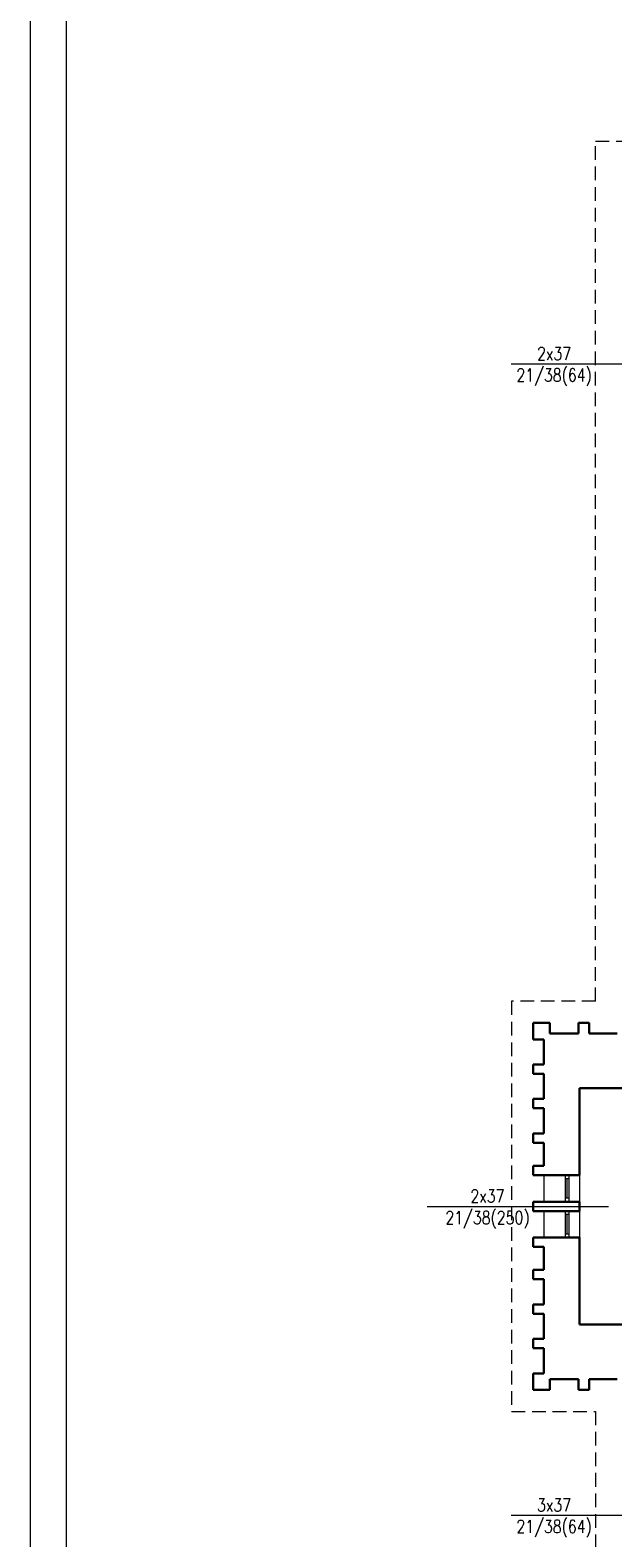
# Model space of a CAD drawing. Header units: millimetres. Extents: x 12584 to 77584, y 9983 to 29820.
# Tile 164 of 176: x 69174 to 69986, y 26152 to 28251. Entities that reach past the tile are written whole.
import ezdxf

# ---------------------------------------------------------------- set-up
doc = ezdxf.new("R2010")
doc.units = ezdxf.units.MM
doc.linetypes.add('HIDDEN', pattern=[9.525, 6.35, -3.175])
for name, color, linetype, lineweight in [('m_cienka', 7, 'Continuous', 5), ('m_stolarka', 7, 'Continuous', 9), ('m_tabela', 7, 'Continuous', 20), ('m_tekst', 7, 'Continuous', 13), ('m_widok', 7, 'Continuous', 9), ('m_ściany', 7, 'Continuous', 30)]:
    doc.layers.add(name, color=color, linetype=linetype, lineweight=lineweight)
doc.styles.add('WYM', font='simplex.shx', dxfattribs={"width": 0.5})

msp = doc.modelspace()

# ---------------------------------------------------------------- linework, layer by layer
at = {"layer": 'm_cienka', "linetype": 'HIDDEN', "ltscale": 3}
for p, q in [((69962.1, 26898.6), (69962.1, 28096.1)), ((69962.1, 28096.1), (71157.1, 28096.1)), ((69962.1, 26898.6), (69845.1, 26898.6)), ((69845.1, 26898.6), (69845.1, 26327.6)), ((69845.1, 26327.6), (69962.1, 26327.6)), ((69962.1, 26327.6), (69962.1, 25129.1))]:
    msp.add_line(p, q, dxfattribs=at)
at = {"layer": 'm_cienka', "ltscale": 2}
for p, q in [((69844.3, 27786.1), (70097, 27786.1)), ((69727.3, 26613.1), (69980, 26613.1)), ((69844.3, 26183.1), (70097, 26183.1))]:
    msp.add_line(p, q, dxfattribs=at)
at = {"layer": 'm_stolarka', "ltscale": 2}
for p, q in [((69919.6, 26656.6), (69919.6, 26619.6)), ((69924.6, 26656.6), (69919.6, 26656.6)), ((69924.6, 26651.6), (69919.6, 26651.6)), ((69922.1, 26651.6), (69922.1, 26624.6)), ((69924.6, 26656.6), (69924.6, 26619.6)), ((69924.6, 26624.6), (69919.6, 26624.6)), ((69924.6, 26619.6), (69919.6, 26619.6)), ((69919.6, 26606.6), (69919.6, 26569.6)), ((69924.6, 26606.6), (69919.6, 26606.6)), ((69924.6, 26601.6), (69919.6, 26601.6)), ((69922.1, 26601.6), (69922.1, 26574.6)), ((69924.6, 26606.6), (69924.6, 26569.6)), ((69924.6, 26574.6), (69919.6, 26574.6)), ((69924.6, 26569.6), (69919.6, 26569.6))]:
    msp.add_line(p, q, dxfattribs=at)
at = {"layer": 'm_tabela'}
for p, q in [((69174.5, 29819.8), (69174.5, 23879.8)), ((69224.5, 29769.8), (69224.5, 23929.8))]:
    msp.add_line(p, q, dxfattribs=at)
at = {"layer": 'm_widok', "ltscale": 3}
for p, q in [((69890.1, 26656.6), (69890.1, 26619.6)), ((69939.6, 26656.6), (69939.6, 26619.6)), ((69890.1, 26606.6), (69890.1, 26569.6)), ((69939.6, 26606.6), (69939.6, 26569.6))]:
    msp.add_line(p, q, dxfattribs=at)
at = {"layer": 'm_ściany', "ltscale": 2}
for p, q in [((69875.1, 26868.6), (69898.1, 26868.6)), ((69898.1, 26853.6), (69898.1, 26868.6)), ((69938.1, 26868.6), (69953.1, 26868.6)), ((69938.1, 26853.6), (69938.1, 26868.6)), ((69953.1, 26853.6), (69953.1, 26868.6)), ((69898.1, 26853.6), (69938.1, 26853.6)), ((69953.1, 26853.6), (69992.1, 26853.6)), ((69875.1, 26845.6), (69890.1, 26845.6)), ((69875.1, 26810.6), (69890.1, 26810.6)), ((69875.1, 26797.6), (69890.1, 26797.6)), ((69939.6, 26777.6), (70605.6, 26777.6)), ((69939.6, 26656.6), (69939.6, 26777.6)), ((69875.1, 26762.6), (69890.1, 26762.6)), ((69875.1, 26749.6), (69890.1, 26749.6)), ((69875.1, 26714.6), (69890.1, 26714.6)), ((69875.1, 26701.6), (69890.1, 26701.6)), ((69939.6, 26606.6), (69939.6, 26619.6)), ((69939.6, 26448.6), (69939.6, 26569.6)), ((69875.1, 26524.6), (69890.1, 26524.6)), ((69875.1, 26511.6), (69890.1, 26511.6)), ((69875.1, 26476.6), (69890.1, 26476.6)), ((69875.1, 26463.6), (69890.1, 26463.6)), ((69939.6, 26448.6), (70555.1, 26448.6)), ((69875.1, 26428.6), (69890.1, 26428.6)), ((69875.1, 26415.6), (69890.1, 26415.6)), ((69875.1, 26380.6), (69890.1, 26380.6)), ((69898.1, 26372.6), (69938.1, 26372.6)), ((69898.1, 26372.6), (69898.1, 26357.6)), ((69938.1, 26372.6), (69938.1, 26357.6)), ((69953.1, 26372.6), (69992.1, 26372.6)), ((69953.1, 26372.6), (69953.1, 26357.6)), ((69875.1, 26357.6), (69898.1, 26357.6)), ((69938.1, 26357.6), (69953.1, 26357.6))]:
    msp.add_line(p, q, dxfattribs=at)
at = {"layer": 'm_ściany', "ltscale": 3}
for p, q in [((69875.1, 26868.6), (69875.1, 26845.6)), ((69890.1, 26845.6), (69890.1, 26810.6)), ((69875.1, 26810.6), (69875.1, 26797.6)), ((69890.1, 26797.6), (69890.1, 26762.6)), ((69875.1, 26762.6), (69875.1, 26749.6)), ((69890.1, 26749.6), (69890.1, 26714.6)), ((69875.1, 26714.6), (69875.1, 26701.6)), ((69890.1, 26701.6), (69890.1, 26669.6)), ((69875.1, 26669.6), (69875.1, 26656.6)), ((69875.1, 26669.6), (69890.1, 26669.6)), ((69875.1, 26656.6), (69939.6, 26656.6)), ((69875.1, 26619.6), (69875.1, 26606.6)), ((69875.1, 26619.6), (69939.6, 26619.6)), ((69875.1, 26606.6), (69939.6, 26606.6)), ((69875.1, 26569.6), (69939.6, 26569.6)), ((69875.1, 26556.6), (69875.1, 26569.6)), ((69875.1, 26556.6), (69890.1, 26556.6)), ((69890.1, 26524.6), (69890.1, 26556.6)), ((69875.1, 26511.6), (69875.1, 26524.6)), ((69890.1, 26476.6), (69890.1, 26511.6)), ((69875.1, 26463.6), (69875.1, 26476.6)), ((69890.1, 26428.6), (69890.1, 26463.6)), ((69875.1, 26415.6), (69875.1, 26428.6)), ((69890.1, 26380.6), (69890.1, 26415.6)), ((69875.1, 26357.6), (69875.1, 26380.6))]:
    msp.add_line(p, q, dxfattribs=at)

# ---------------------------------------------------------------- texts
at = {"layer": 'm_tekst', "ltscale": 2, "char_height": 17, "width": 45.672, "attachment_point": 1, "style": 'WYM'}
for s, insert in [('\\pxqc;{\\H1.0588x;\\W0.8;2x37\\P21/38(64)\\W0.6; \\H0.94444x; }', (69881.4, 27809.4)), ('\\pxqc;{\\H1.0588x;\\W0.8;2x37\\P21/38(250)\\W0.6; \\H0.94444x; }', (69788.6, 26636.4)), ('\\pxqc;{\\H1.0588x;\\W0.8;3x37\\P21/38(64)\\W0.6; \\H0.94444x; }', (69881.4, 26206.4))]:
    msp.add_mtext(s, dxfattribs=dict(at, insert=insert))

doc.saveas('drawing.dxf')
